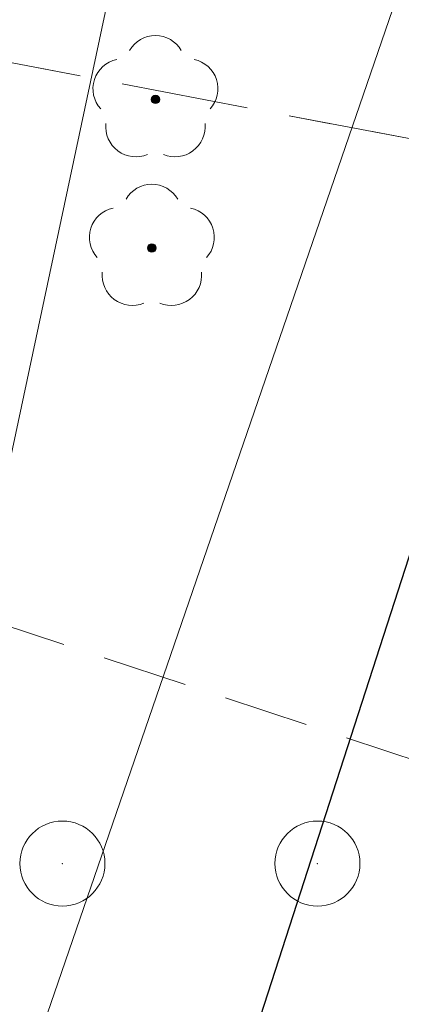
# Model space of a CAD drawing. Header units: metres. Extents: x 6599594 to 6600699, y 5687867 to 5691114.
# Tile 207 of 256: x 6599974.75 to 6599979.23, y 5688897.95 to 5688909.53. Entities that reach past the tile are written whole.
import ezdxf

# ---------------------------------------------------------------- set-up
doc = ezdxf.new("R2010")
doc.units = ezdxf.units.M
doc.header["$MEASUREMENT"] = 0
for name, pattern in [('1', [0]), ('GUK', [2, 1.5, -0.5]), ('GUZ', [1, 0.5, -0.5]), ('L_0_04', [1.5, 1, -0.5]), ('UPT', [0]), ('UPW', [0])]:
    doc.linetypes.add(name, pattern=pattern)
doc.layers.get('0').update_dxf_attribs({"color": 253, "linetype": 'CONTINUOUS', "lineweight": 13})
for name, color, linetype, lineweight in [('_kolor chodnik', 50, '1', 5), ('_kolor jezdnia', 4, '1', 0), ('_kolor pobocze', 211, '1', 5), ('_kolor zjazdy kostka', 7, '1', 5), ('_kolor ścieżka @ 1', 10, '1', 0), ('Dzialki', 130, '1', 30), ('Kontury', 252, 'GUK', 9), ('OT_ZagospodarowanieTerenu', 7, 'CONTINUOUS', 0), ('OT_ZagospodarowanieTerenu_P', 7, 'CONTINUOUS', 0), ('UTTPOM_L_0', 30, 'UPT', 9), ('UWWPM_L_0', 5, 'UPW', 9), ('Uzytki', 252, 'GUZ', 9)]:
    doc.layers.add(name, color=color, linetype=linetype, lineweight=lineweight)
pattern_1 = [(45, (0, 0), (-0.1414213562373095, 0.1414213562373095), []), (135, (0, 0), (-0.1414213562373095, -0.1414213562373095), [])]

# ---------------------------------------------------------------- blocks, each defined once
blk = doc.blocks.new('230')
at = {"color": 0, "linetype": 'Continuous', "lineweight": 18}
blk.add_circle((0, 0), 1, dxfattribs=at)
blk = doc.blocks.new('147')
at = {"linetype": 'Continuous', "lineweight": 18}
blk.add_hatch(color=0, dxfattribs=at).paths.add_polyline_path([(0, -0.1, 1), (0, 0.1, 1)])
at = {"color": 0, "linetype": 'Continuous', "lineweight": 18}
blk.add_circle((0, 0), 0.1, dxfattribs=at)
for centre, radius, start, end in [((0, 0.8), 0.7, 29.8459319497, 150.1540680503), ((-0.7700000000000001, 0.25), 0.7, 101.6336339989, 222.6626941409), ((0.7700000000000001, 0.25), 0.7, 317.3373058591, 78.3663660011), ((-0.4600000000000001, -0.6400000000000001), 0.71, 174.3693172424, 292.5572466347), ((0.4600000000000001, -0.6400000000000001), 0.71, 247.4427533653, 5.630682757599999)]:
    blk.add_arc(centre, radius, start, end, dxfattribs=at)

msp = doc.modelspace()

# ---------------------------------------------------------------- hatches: boundary and pattern name
at = {"layer": '_kolor chodnik'}
h = msp.add_hatch(dxfattribs=at)
h.set_pattern_fill('ANSI37', color=256, scale=1.6)
h.set_pattern_definition(pattern_1)
h.paths.add_polyline_path([(6599849.938171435, 5688542.085872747), (6599852.232147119, 5688548.938742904), (6599853.573135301, 5688548.489851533), (6599853.827082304, 5688549.248475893), (6599851.793849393, 5688549.929093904), (6599849.895278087, 5688548.982823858), (6599847.823506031, 5688542.793750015)])
edge = h.paths.add_edge_path()
edge.add_line((6600018.106075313, 5689087.454911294), (6600022.42781917, 5689091.229234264))
edge.add_line((6600022.42781917, 5689091.229234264), (6600020.233254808, 5689093.742094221))
edge.add_line((6600020.233254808, 5689093.742094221), (6600017.159471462, 5689091.057656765))
edge.add_arc((6600023.275194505, 5689085.385140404), 8.34143334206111, 137.1531558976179, 148.8016577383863)
edge.add_line((6600016.140105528, 5689089.706021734), (6600018.106075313, 5689087.454911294))
h.paths.add_polyline_path([(6600038.501784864, 5689187.59229436), (6600037.906968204, 5689187.700586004), (6600037.638296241, 5689186.224843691), (6600038.240083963, 5689186.115282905)])
h.paths.add_polyline_path([(6600069.098302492, 5689360.276020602), (6600068.321239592, 5689360.413462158), (6600068.064048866, 5689358.936495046), (6600068.836639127, 5689358.799546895)])
h.paths.add_polyline_path([(6600082.393785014, 5689362.950258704), (6600082.941124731, 5689366.103121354), (6600081.481377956, 5689366.361351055), (6600080.923159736, 5689363.210828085)])
h.paths.add_polyline_path([(6600074.022236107, 5689388.065861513), (6600072.983907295, 5689388.249860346), (6600072.723374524, 5689386.772538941), (6600073.760538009, 5689386.588865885)])
h.paths.add_polyline_path([(6600105.602402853, 5689486.45426531), (6600106.738797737, 5689489.760539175), (6600105.28818975, 5689490.281952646), (6600104.132785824, 5689486.965912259)])
h.paths.add_polyline_path([(6600132.519778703, 5689678.737346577), (6600131.636986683, 5689678.922259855), (6600131.330470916, 5689677.453953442), (6600132.212256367, 5689677.269208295)])
h.paths.add_polyline_path([(6600156.649397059, 5689798.7449027), (6600156.48800471, 5689797.95886096), (6600157.450195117, 5689797.757316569), (6600157.615023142, 5689798.542205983)])
h.paths.add_polyline_path([(6600189.055358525, 5689948.643107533), (6600187.902868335, 5689948.884512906), (6600187.600024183, 5689947.417400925), (6600188.748131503, 5689947.176379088)])
edge = h.paths.add_edge_path()
edge.add_line((6600204.459383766, 5690032.969035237), (6600204.153258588, 5690031.227801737))
edge.add_arc((6600202.328347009, 5690027.299936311), 4.331100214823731, 41.853001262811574, 65.08011546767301, ccw=False)
edge.add_arc((6600032.903931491, 5690051.979071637), 174.020003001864, 352.8070218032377, 353.495463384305)
edge.add_arc((6600202.372679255, 5690027.343587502), 5.999999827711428, 55.12102442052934, 69.64815978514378)
edge = h.paths.add_edge_path()
edge.add_line((6600205.046027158, 5690040.265402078), (6600204.972740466, 5690038.483452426))
edge.add_arc((6600203.986269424, 5690044.401803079), 5.999999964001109, 279.4630688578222, 294.9140560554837)
edge.add_line((6600206.513819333, 5690038.960158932), (6600206.607027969, 5690041.030672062))
edge.add_arc((6600203.986269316, 5690044.401803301), 4.270000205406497, 284.3702444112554, 307.86193139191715, ccw=False)
edge = h.paths.add_edge_path()
edge.add_arc((6600203.547470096, 5690044.558759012), 6.446878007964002, 324.43500910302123, 356.20133685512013, ccw=False)
edge.add_arc((6600203.986269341, 5690044.401803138), 6.000000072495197, 323.2169970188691, 357.4193489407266)
h.paths.add_polyline_path([(6600208.910055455, 5690121.713696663), (6600208.146285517, 5690121.748120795), (6600207.125602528, 5690121.794124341), (6600209.971605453, 5690121.665851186)])
edge = h.paths.add_edge_path()
edge.add_line((6600238.769818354, 5690481.648294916), (6600240.338176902, 5690490.87374652))
edge.add_line((6600240.338176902, 5690490.87374652), (6600241.251295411, 5690510.829461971))
edge.add_line((6600241.251295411, 5690510.829461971), (6600239.524022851, 5690510.928942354))
edge.add_line((6600239.524022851, 5690510.928942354), (6600238.633343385, 5690491.167757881))
edge.add_line((6600238.633343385, 5690491.167757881), (6600234.579716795, 5690467.661262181))
edge.add_line((6600234.579716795, 5690467.661262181), (6600234.449796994, 5690464.966873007))
edge.add_arc((6600242.443669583, 5690464.607462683), 8.001948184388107, 177.4256737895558, 268.2543056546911)
edge.add_line((6600242.199903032, 5690456.609228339), (6600242.216657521, 5690457.359274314))
edge.add_line((6600242.216657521, 5690457.359274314), (6600242.305257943, 5690458.836738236))
edge.add_arc((6600242.444504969, 5690464.607952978), 5.772894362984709, 177.0298084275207, 268.6178439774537, ccw=False)
edge.add_line((6600236.679365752, 5690464.907083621), (6600236.951876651, 5690470.95443634))
edge.add_line((6600236.951876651, 5690470.95443634), (6600238.15078669, 5690478.210832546))
edge.add_line((6600238.15078669, 5690478.210832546), (6600238.769818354, 5690481.648294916))
h.paths.add_polyline_path([(6600238.769818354, 5690481.648294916), (6600238.15078669, 5690478.210832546), (6600239.670056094, 5690477.930590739), (6600240.266710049, 5690481.376366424)])
edge = h.paths.add_edge_path()
edge.add_line((6600223.366500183, 5690460.339976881), (6600223.278629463, 5690457.997544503))
edge.add_arc((6600220.967166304, 5690465.656339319), 7.999999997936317, 286.7940807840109, 300.2738222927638)
edge.add_line((6600225.000231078, 5690458.747331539), (6600225.240084, 5690461.623695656))
edge.add_arc((6600221.105749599, 5690465.648640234), 5.76999998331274, 293.06724424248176, 315.7681070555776, ccw=False)
edge = h.paths.add_edge_path()
edge.add_arc((6600220.025145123, 5690444.676291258), 5.770000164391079, 37.996647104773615, 59.94382588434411, ccw=False)
edge.add_line((6600224.572175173, 5690448.22839199), (6600224.817793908, 5690451.081798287))
edge.add_arc((6600220.025145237, 5690444.676291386), 7.999999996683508, 53.19588653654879, 68.15166733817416)
edge.add_line((6600223.00235276, 5690452.101669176), (6600222.91504296, 5690449.670427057))
edge = h.paths.add_edge_path()
edge.add_arc((6600221.105749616, 5690465.648640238), 7.999999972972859, 328.0222308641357, 357.0132597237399)
edge.add_line((6600229.094882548, 5690465.23180147), (6600229.218816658, 5690467.593604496))
edge.add_line((6600229.218816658, 5690467.593604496), (6600228.218919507, 5690467.645774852))
edge.add_line((6600228.218919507, 5690467.645774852), (6600227.891778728, 5690461.411918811))
h.paths.add_polyline_path([(6600200.980142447, 5690012.236744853), (6600202.317278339, 5690011.956662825), (6600202.522293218, 5690012.935421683), (6600201.182321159, 5690013.216097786)])
h.paths.add_polyline_path([(6600196.457878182, 5689983.98337835), (6600195.202332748, 5689984.246370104), (6600194.899091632, 5689982.777335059), (6600196.150355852, 5689982.515240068)])
edge = h.paths.add_edge_path()
edge.add_line((6600112.305909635, 5689517.991018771), (6600112.691041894, 5689519.807934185))
edge.add_line((6600112.691041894, 5689519.807934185), (6600113.245521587, 5689522.423769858))
edge.add_line((6600113.245521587, 5689522.423769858), (6600111.553124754, 5689522.782507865))
edge.add_line((6600111.553124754, 5689522.782507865), (6600107.405864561, 5689503.21722655))
edge.add_line((6600107.405864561, 5689503.21722655), (6600099.494506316, 5689480.361667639))
edge.add_line((6600099.494506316, 5689480.361667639), (6600099.182814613, 5689478.891218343))
edge.add_arc((6600107.008997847, 5689477.232359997), 8.000059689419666, 168.0325629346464, 257.7529108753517)
edge.add_line((6600105.311960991, 5689469.414366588), (6600105.784990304, 5689471.593619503))
edge.add_arc((6600107.008927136, 5689477.232314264), 5.769999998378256, 168.0321375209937, 257.7533362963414, ccw=False)
edge.add_line((6600101.364343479, 5689478.42879883), (6600101.647245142, 5689479.76342708))
edge.add_line((6600101.647245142, 5689479.76342708), (6600104.132785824, 5689486.965912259))
edge.add_line((6600104.132785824, 5689486.965912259), (6600105.28818975, 5689490.281952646))
edge.add_line((6600105.28818975, 5689490.281952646), (6600108.240043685, 5689498.809726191))
edge.add_line((6600108.240043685, 5689498.809726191), (6600112.305909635, 5689517.991018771))
h.paths.add_polyline_path([(6600136.009573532, 5689645.499114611), (6600138.333647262, 5689645.012304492), (6600138.661671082, 5689646.578318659), (6600134.869459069, 5689647.372651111)])
at = {"layer": '_kolor jezdnia'}
h = msp.add_hatch(dxfattribs=at)
h.set_pattern_fill('ANSI37', color=4, scale=3.5)
h.set_pattern_definition([(45, (0, 0), (-0.3093592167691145, 0.3093592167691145), []), (135, (0, 0), (-0.3093592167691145, -0.3093592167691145), [])])
edge = h.paths.add_edge_path()
edge.add_line((6599833.066047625, 5688539.933393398), (6599850.649511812, 5688527.983462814))
edge.add_arc((6599857.337592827, 5688536.653968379), 10.95025544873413, 169.5012687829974, 232.3548431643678, ccw=False)
edge.add_arc((6599858.085851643, 5688536.618142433), 11.69295282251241, 162.2507788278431, 169.9967502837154, ccw=False)
edge.add_line((6599846.949484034, 5688540.182754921), (6599847.823506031, 5688542.793750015))
edge.add_line((6599847.823506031, 5688542.793750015), (6599849.895278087, 5688548.982823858))
edge.add_line((6599849.895278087, 5688548.982823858), (6599852.434748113, 5688556.56906746))
edge.add_line((6599852.434748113, 5688556.56906746), (6599928.48625871, 5688783.760284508))
edge.add_line((6599928.48625871, 5688783.760284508), (6599931.025728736, 5688791.34652811))
edge.add_line((6599931.025728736, 5688791.34652811), (6599996.657773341, 5688987.411326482))
edge.add_line((6599996.657773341, 5688987.411326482), (6599999.197243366, 5688994.997570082))
edge.add_line((6599999.197243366, 5688994.997570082), (6600021.930100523, 5689062.908193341))
edge.add_line((6600021.930100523, 5689062.908193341), (6600017.620224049, 5689067.371531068))
edge.add_line((6600017.620224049, 5689067.371531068), (6600016.714558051, 5689064.654078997))
edge.add_line((6600016.714558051, 5689064.654078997), (6600012.423620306, 5689051.835617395))
edge.add_line((6600012.423620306, 5689051.835617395), (6600009.884150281, 5689044.249373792))
edge.add_line((6600009.884150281, 5689044.249373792), (6599977.53516164, 5688947.612159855))
edge.add_line((6599977.53516164, 5688947.612159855), (6599974.995691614, 5688940.025916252))
edge.add_line((6599974.995691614, 5688940.025916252), (6599942.096912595, 5688841.746295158))
edge.add_line((6599942.096912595, 5688841.746295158), (6599939.557442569, 5688834.160051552))
edge.add_line((6599939.557442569, 5688834.160051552), (6599882.679288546, 5688664.246042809))
edge.add_line((6599882.679288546, 5688664.246042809), (6599880.139818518, 5688656.659799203))
edge.add_line((6599880.139818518, 5688656.659799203), (6599852.46454386, 5688573.984527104))
edge.add_line((6599852.46454386, 5688573.984527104), (6599842.470137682, 5688544.127903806))
edge.add_arc((6599835.706422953, 5688546.652910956), 7.219660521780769, 248.5480913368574, 339.52856074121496, ccw=False)
h.paths.add_polyline_path([(6600044.653202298, 5689172.271628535), (6600046.276244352, 5689181.431901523), (6600047.759199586, 5689189.801539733), (6600051.0603021, 5689208.432603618), (6600052.368792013, 5689215.817578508), (6600054.808584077, 5689229.587499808), (6600056.11707399, 5689236.972474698), (6600057.346666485, 5689243.912161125), (6600058.655146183, 5689251.297078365), (6600058.831439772, 5689252.292060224), (6600060.098987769, 5689259.445963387), (6600060.139929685, 5689259.677035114), (6600061.407468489, 5689266.830886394), (6600072.329030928, 5689328.470998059), (6600073.637511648, 5689335.855921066), (6600077.337304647, 5689356.73715072), (6600078.820259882, 5689365.106788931), (6600081.142794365, 5689378.214921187), (6600082.538516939, 5689386.092227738), (6600095.187867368, 5689457.483787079), (6600091.082877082, 5689465.8405575), (6600089.043088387, 5689454.328211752), (6600087.870641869, 5689447.711051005), (6600087.560133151, 5689445.958573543), (6600086.562151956, 5689440.326076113), (6600082.433200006, 5689417.022719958), (6600080.95024477, 5689408.65308175), (6600077.202698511, 5689387.502337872), (6600075.719743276, 5689379.132699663), (6600073.469199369, 5689366.430874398), (6600071.986244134, 5689358.061236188), (6600069.98686466, 5689346.776955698), (6600068.591142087, 5689338.899649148), (6600065.559290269, 5689321.78820693), (6600064.163567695, 5689313.910900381), (6600059.719426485, 5689288.828650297), (6600058.323703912, 5689280.951343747), (6600057.563846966, 5689276.662793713), (6600056.168124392, 5689268.785487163), (6600054.804920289, 5689261.091711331), (6600053.409197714, 5689253.21440478), (6600053.264817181, 5689252.399536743), (6600051.869094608, 5689244.522230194), (6600051.183555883, 5689240.653124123), (6600049.787833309, 5689232.775817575), (6600046.593849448, 5689214.749319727), (6600045.198126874, 5689206.872013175), (6600044.41754409, 5689202.466488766), (6600042.934588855, 5689194.096850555), (6600036.429952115, 5689157.38538759), (6600034.946996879, 5689149.01574938), (6600030.579776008, 5689124.367629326), (6600027.529365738, 5689107.151445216), (6600024.895072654, 5689094.014582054), (6600030.583685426, 5689094.264316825), (6600032.945013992, 5689106.191885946), (6600043.170247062, 5689163.901990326)])
edge = h.paths.add_edge_path()
edge.add_line((6600111.106812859, 5689535.144351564), (6600111.256844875, 5689535.85214863))
edge.add_line((6600111.256844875, 5689535.85214863), (6600112.915748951, 5689543.678261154))
edge.add_line((6600112.915748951, 5689543.678261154), (6600117.304772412, 5689564.384094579))
edge.add_line((6600117.304772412, 5689564.384094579), (6600119.067357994, 5689572.699339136))
edge.add_line((6600119.067357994, 5689572.699339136), (6600120.087667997, 5689577.512794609))
edge.add_line((6600120.087667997, 5689577.512794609), (6600121.642890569, 5689584.849775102))
edge.add_line((6600121.642890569, 5689584.849775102), (6600128.436769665, 5689616.900852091))
edge.add_line((6600128.436769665, 5689616.900852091), (6600129.991992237, 5689624.237832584))
edge.add_line((6600129.991992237, 5689624.237832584), (6600132.660554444, 5689636.827148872))
edge.add_line((6600132.660554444, 5689636.827148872), (6600133.208838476, 5689639.444704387))
edge.add_line((6600133.208838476, 5689639.444704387), (6600134.848957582, 5689647.274775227))
edge.add_line((6600134.848957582, 5689647.274775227), (6600138.97649476, 5689666.979995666))
edge.add_line((6600138.97649476, 5689666.979995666), (6600140.51410642, 5689674.320687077))
edge.add_line((6600140.51410642, 5689674.320687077), (6600145.209128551, 5689696.735129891))
edge.add_line((6600145.209128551, 5689696.735129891), (6600146.746740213, 5689704.075821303))
edge.add_line((6600146.746740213, 5689704.075821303), (6600151.462308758, 5689726.588354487))
edge.add_line((6600151.462308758, 5689726.588354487), (6600152.999920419, 5689733.929045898))
edge.add_line((6600152.999920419, 5689733.929045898), (6600155.244070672, 5689744.642813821))
edge.add_line((6600155.244070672, 5689744.642813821), (6600156.781682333, 5689751.983505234))
edge.add_line((6600156.781682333, 5689751.983505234), (6600161.635515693, 5689775.156126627))
edge.add_line((6600161.635515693, 5689775.156126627), (6600163.378142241, 5689783.475576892))
edge.add_line((6600163.378142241, 5689783.475576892), (6600163.850769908, 5689785.731942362))
edge.add_line((6600163.850769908, 5689785.731942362), (6600167.028500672, 5689800.902704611))
edge.add_line((6600167.028500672, 5689800.902704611), (6600179.49088801, 5689860.399222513))
edge.add_line((6600179.49088801, 5689860.399222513), (6600181.233514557, 5689868.718672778))
edge.add_line((6600181.233514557, 5689868.718672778), (6600181.84713393, 5689871.648144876))
edge.add_line((6600181.84713393, 5689871.648144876), (6600183.384745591, 5689878.988836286))
edge.add_line((6600183.384745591, 5689878.988836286), (6600184.935818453, 5689886.393792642))
edge.add_line((6600184.935818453, 5689886.393792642), (6600186.575937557, 5689894.223863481))
edge.add_line((6600186.575937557, 5689894.223863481), (6600194.05133812, 5689929.912074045))
edge.add_line((6600194.05133812, 5689929.912074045), (6600195.691457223, 5689937.742144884))
edge.add_line((6600195.691457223, 5689937.742144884), (6600202.915799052, 5689972.231779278))
edge.add_line((6600202.915799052, 5689972.231779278), (6600204.555918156, 5689980.061850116))
edge.add_line((6600204.555918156, 5689980.061850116), (6600206.062781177, 5689987.255744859))
edge.add_line((6600206.062781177, 5689987.255744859), (6600207.702900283, 5689995.085815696))
edge.add_line((6600207.702900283, 5689995.085815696), (6600210.232559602, 5690007.162628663))
edge.add_line((6600210.232559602, 5690007.162628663), (6600211.694938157, 5690014.144150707))
edge.add_arc((6600028.177652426, 5690052.584442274), 187.5000004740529, 348.1696294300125, 357.4195276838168)
edge.add_line((6600215.487522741, 5690044.142720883), (6600208.310270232, 5690026.480446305))
edge.add_arc((6600032.903933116, 5690051.97907145), 177.2500013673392, 348.1696294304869, 351.7289130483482, ccw=False)
edge.add_line((6600206.38894146, 5690015.640182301), (6600205.966941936, 5690013.625519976))
edge.add_line((6600205.966941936, 5690013.625519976), (6600204.326822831, 5690005.795449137))
edge.add_line((6600204.326822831, 5690005.795449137), (6600197.076961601, 5689971.183982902))
edge.add_line((6600197.076961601, 5689971.183982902), (6600195.334335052, 5689962.864532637))
edge.add_line((6600195.334335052, 5689962.864532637), (6600193.44722506, 5689953.855305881))
edge.add_line((6600193.44722506, 5689953.855305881), (6600191.909227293, 5689946.512771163))
edge.add_line((6600191.909227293, 5689946.512771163), (6600185.496844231, 5689915.899498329))
edge.add_line((6600185.496844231, 5689915.899498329), (6600183.856521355, 5689908.068454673))
edge.add_line((6600183.856521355, 5689908.068454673), (6600182.066605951, 5689899.523243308))
edge.add_line((6600182.066605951, 5689899.523243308), (6600180.32407057, 5689891.204228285))
edge.add_line((6600180.32407057, 5689891.204228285), (6600174.320344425, 5689862.541919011))
edge.add_line((6600174.320344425, 5689862.541919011), (6600172.577809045, 5689854.222903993))
edge.add_line((6600172.577809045, 5689854.222903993), (6600163.663810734, 5689811.666703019))
edge.add_line((6600163.663810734, 5689811.666703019), (6600162.023782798, 5689803.837067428))
edge.add_line((6600162.023782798, 5689803.837067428), (6600160.924220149, 5689798.587659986))
edge.add_line((6600160.924220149, 5689798.587659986), (6600159.279208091, 5689790.734229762))
edge.add_line((6600159.279208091, 5689790.734229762), (6600157.107250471, 5689780.365115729))
edge.add_line((6600157.107250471, 5689780.365115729), (6600155.462238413, 5689772.511685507))
edge.add_line((6600155.462238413, 5689772.511685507), (6600153.380318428, 5689762.572418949))
edge.add_line((6600153.380318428, 5689762.572418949), (6600151.735124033, 5689754.718118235))
edge.add_line((6600151.735124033, 5689754.718118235), (6600148.586504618, 5689739.686336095))
edge.add_line((6600148.586504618, 5689739.686336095), (6600146.885007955, 5689731.563243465))
edge.add_line((6600146.885007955, 5689731.563243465), (6600141.75088822, 5689707.052510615))
edge.add_line((6600141.75088822, 5689707.052510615), (6600140.110896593, 5689699.223048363))
edge.add_line((6600140.110896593, 5689699.223048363), (6600133.483561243, 5689667.583574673))
edge.add_line((6600133.483561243, 5689667.583574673), (6600131.860394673, 5689659.834436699))
edge.add_line((6600131.860394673, 5689659.834436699), (6600131.740984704, 5689659.26436315))
edge.add_line((6600131.740984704, 5689659.26436315), (6600130.117814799, 5689651.515209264))
edge.add_line((6600130.117814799, 5689651.515209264), (6600127.27873359, 5689637.961189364))
edge.add_line((6600127.27873359, 5689637.961189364), (6600126.924568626, 5689636.290366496))
edge.add_line((6600126.924568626, 5689636.290366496), (6600125.166244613, 5689627.995226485))
edge.add_line((6600125.166244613, 5689627.995226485), (6600118.009503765, 5689594.232298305))
edge.add_line((6600118.009503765, 5689594.232298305), (6600116.25117975, 5689585.937158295))
edge.add_line((6600116.25117975, 5689585.937158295), (6600113.665314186, 5689573.737975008))
edge.add_line((6600113.665314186, 5689573.737975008), (6600111.898534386, 5689565.402943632))
edge.add_line((6600111.898534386, 5689565.402943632), (6600104.889982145, 5689532.339115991))
edge.add_line((6600104.889982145, 5689532.339115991), (6600103.22663594, 5689524.492047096))
edge.add_line((6600103.22663594, 5689524.492047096), (6600096.623876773, 5689493.342605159))
edge.add_line((6600096.623876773, 5689493.342605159), (6600094.968986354, 5689485.535427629))
edge.add_line((6600094.968986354, 5689485.535427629), (6600094.300101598, 5689482.379870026))
edge.add_line((6600094.300101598, 5689482.379870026), (6600099.182814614, 5689478.891218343))
edge.add_line((6600099.182814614, 5689478.891218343), (6600099.494506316, 5689480.361667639))
edge.add_line((6600099.494506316, 5689480.361667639), (6600111.106812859, 5689535.144351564))
edge = h.paths.add_edge_path()
edge.add_arc((6600239.213891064, 5690851.400367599), 10.00000000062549, -2.8342403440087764, 76.13703556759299, ccw=False)
edge.add_line((6600249.201658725, 5690850.905901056), (6600249.082723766, 5690848.503524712))
edge.add_line((6600249.082723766, 5690848.503524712), (6600247.016487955, 5690806.767468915))
edge.add_line((6600247.016487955, 5690806.767468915), (6600246.092398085, 5690789.152178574))
edge.add_line((6600246.092398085, 5690789.152178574), (6600233.768116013, 5690572.015170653))
edge.add_line((6600233.768116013, 5690572.015170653), (6600228.959056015, 5690465.296202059))
edge.add_line((6600228.959056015, 5690465.296202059), (6600234.588724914, 5690465.017134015))
edge.add_line((6600234.588724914, 5690465.017134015), (6600239.262540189, 5690571.767576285))
edge.add_line((6600239.262540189, 5690571.767576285), (6600252.50503885, 5690806.400146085))
edge.add_line((6600252.50503885, 5690806.400146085), (6600254.569211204, 5690848.094521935))
edge.add_arc((6600262.559425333, 5690847.6989487), 7.999999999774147, 76.13703557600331, 177.1657596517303, ccw=False)
edge.add_line((6600264.476229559, 5690855.465921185), (6600241.609896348, 5690861.109083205))
edge = h.paths.add_edge_path()
edge.add_line((6600250.031475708, 5690451.625307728), (6600250.231741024, 5690455.772579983))
edge.add_line((6600250.231741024, 5690455.772579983), (6600246.257763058, 5690456.417303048))
edge.add_line((6600246.257763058, 5690456.417303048), (6600242.171761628, 5690456.61060902))
edge.add_arc((6600242.563100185, 5690464.586983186), 7.985968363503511, 176.9123644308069, 267.1911945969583, ccw=False)
edge.add_line((6600234.588724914, 5690465.017134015), (6600228.959056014, 5690465.296202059))
edge.add_arc((6600220.965133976, 5690465.657286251), 8.002072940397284, 267.8289300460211, 357.413716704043, ccw=False)
edge.add_line((6600220.661989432, 5690457.660957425), (6600212.406915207, 5690458.119572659))
edge.add_line((6600212.406915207, 5690458.119572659), (6600208.431872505, 5690457.817501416))
edge.add_line((6600208.431872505, 5690457.817501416), (6600208.233912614, 5690454.548331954))
edge.add_line((6600208.233912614, 5690454.548331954), (6600212.129565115, 5690453.127270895))
edge.add_line((6600212.129565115, 5690453.127270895), (6600218.640548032, 5690452.76554962))
edge.add_line((6600218.640548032, 5690452.76554962), (6600216.486747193, 5690452.885205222))
edge.add_line((6600216.486747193, 5690452.885205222), (6600220.468905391, 5690452.663974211))
edge.add_arc((6600220.025145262, 5690444.676291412), 7.99999997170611, -0.3386579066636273, 86.8201700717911, ccw=False)
edge.add_line((6600228.025005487, 5690444.629006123), (6600227.803602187, 5690439.649256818))
edge.add_line((6600227.803602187, 5690439.649256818), (6600226.885525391, 5690435.936828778))
edge.add_line((6600226.885525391, 5690435.936828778), (6600225.534849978, 5690405.967249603))
edge.add_line((6600225.534849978, 5690405.967249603), (6600226.115199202, 5690402.187514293))
edge.add_line((6600226.115199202, 5690402.187514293), (6600213.445139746, 5690121.008786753))
edge.add_line((6600213.445139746, 5690121.008786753), (6600213.352800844, 5690118.960058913))
edge.add_line((6600213.352800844, 5690118.960058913), (6600209.980184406, 5690044.131649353))
edge.add_arc((6600203.98626942, 5690044.401803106), 5.999999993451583, 257.4162346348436, 357.41934921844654, ccw=False)
edge.add_line((6600202.679069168, 5690038.545931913), (6600201.589735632, 5690033.666039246))
edge.add_line((6600201.589735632, 5690033.666039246), (6600203.67987942, 5690033.199458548))
edge.add_arc((6600202.372679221, 5690027.343587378), 5.999999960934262, -8.27108729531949, 77.41623506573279, ccw=False)
edge.add_line((6600208.310270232, 5690026.480446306), (6600215.487522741, 5690044.142720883))
edge.add_line((6600215.487522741, 5690044.142720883), (6600216.199687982, 5690059.9446614))
edge.add_line((6600216.199687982, 5690059.9446614), (6600216.537356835, 5690067.437056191))
edge.add_line((6600216.537356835, 5690067.437056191), (6600223.893528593, 5690230.66011469))
edge.add_line((6600223.893528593, 5690230.66011469), (6600224.231197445, 5690238.152509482))
edge.add_line((6600224.231197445, 5690238.152509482), (6600233.507835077, 5690443.987992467))
edge.add_arc((6600241.499722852, 5690443.627812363), 7.999999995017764, 87.29208981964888, 177.4195277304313, ccw=False)
edge.add_line((6600241.877677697, 5690451.618879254), (6600246.021541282, 5690451.422886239))
edge.add_line((6600246.021541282, 5690451.422886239), (6600246.427694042, 5690451.44338883))
edge.add_line((6600246.427694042, 5690451.44338883), (6600246.79397003, 5690451.461878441))
edge.add_line((6600246.79397003, 5690451.461878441), (6600250.031475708, 5690451.625307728))
edge = h.paths.add_edge_path()
edge.add_line((6600007.33756506, 5689086.20374581), (6600006.980466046, 5689080.740822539))
edge.add_line((6600006.980466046, 5689080.740822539), (6600007.229745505, 5689080.720859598))
edge.add_line((6600007.229745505, 5689080.720859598), (6600008.093335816, 5689080.601653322))
edge.add_line((6600008.093335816, 5689080.601653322), (6600008.702681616, 5689080.53831051))
edge.add_arc((6600008.140193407, 5689070.554142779), 9.999999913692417, -18.557800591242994, 86.77547804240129, ccw=False)
edge.add_line((6600017.620224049, 5689067.371531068), (6600021.930100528, 5689062.908193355))
edge.add_arc((6599734.83819726, 5689159.011261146), 302.7499967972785, 341.4922000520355, 343.8640860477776)
edge.add_arc((6600034.895369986, 5689072.315877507), 9.581213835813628, 98.63328270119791, 164.5273290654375, ccw=False)
edge.add_line((6600033.457137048, 5689081.788529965), (6600033.832640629, 5689081.798737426))
edge.add_line((6600033.832640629, 5689081.798737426), (6600034.422462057, 5689082.05700874))
edge.add_line((6600034.422462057, 5689082.05700874), (6600036.833623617, 5689082.139040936))
edge.add_line((6600036.833623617, 5689082.139040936), (6600036.730225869, 5689087.148851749))
edge.add_line((6600036.730225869, 5689087.148851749), (6600036.579860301, 5689087.134303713))
edge.add_arc((6600036.479565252, 5689093.136286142), 6.002820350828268, 169.1687651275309, 270.9573417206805, ccw=False)
edge.add_line((6600030.583685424, 5689094.264316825), (6600024.895072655, 5689094.014582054))
edge.add_arc((6600015.200558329, 5689096.162123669), 9.929528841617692, 271.0943432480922, 347.5094668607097, ccw=False)
edge.add_arc((6600014.909438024, 5689089.646776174), 3.446070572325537, 264.4236009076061, 278.0194998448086, ccw=False)
edge.add_line((6600014.574573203, 5689086.217014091), (6600014.299554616, 5689086.232508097))
edge.add_line((6600014.299554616, 5689086.232508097), (6600010.474232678, 5689086.448019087))
edge.add_line((6600010.474232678, 5689086.448019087), (6600007.33756506, 5689086.20374581))
edge = h.paths.add_edge_path()
edge.add_line((6600105.490725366, 5689463.953528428), (6600106.927559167, 5689464.047234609))
edge.add_line((6600106.927559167, 5689464.047234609), (6600107.835, 5689468.66))
edge.add_line((6600107.835, 5689468.66), (6600105.311960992, 5689469.414366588))
edge.add_arc((6600107.008997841, 5689477.232359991), 8.000059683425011, 168.0325628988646, 257.75291091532, ccw=False)
edge.add_line((6600099.182814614, 5689478.891218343), (6600094.300101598, 5689482.379870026))
edge.add_arc((6600586.245114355, 5689378.104238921), 502.8750369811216, 168.032376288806, 169.9522165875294)
edge.add_line((6600091.082877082, 5689465.8405575), (6600095.187867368, 5689457.483787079))
edge.add_arc((6600103.065173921, 5689456.088064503), 8.000000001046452, 77.7533362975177, 169.9524553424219, ccw=False)
edge.add_line((6600104.762140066, 5689463.906012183), (6600105.490725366, 5689463.953528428))
at = {"layer": '_kolor pobocze'}
h = msp.add_hatch(dxfattribs=at)
h.set_pattern_fill('ANSI37', color=256, scale=1.6)
h.set_pattern_definition(pattern_1)
edge = h.paths.add_edge_path()
edge.add_line((6600035.926965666, 5689101.569442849), (6600036.046865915, 5689102.311543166))
edge.add_arc((6600058.171848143, 5689233.778275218), 133.3154772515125, 259.4578941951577, 260.4470163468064, ccw=False)
edge.add_line((6600033.780707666, 5689102.713067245), (6600032.142559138, 5689101.847662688))
edge.add_arc((6599734.838175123, 5689159.011266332), 302.7500195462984, 347.6801154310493, 349.11639019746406, ccw=False)
edge.add_arc((6600036.478170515, 5689093.133441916), 6.000000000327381, 167.68011541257, 271.5571101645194)
edge.add_line((6600036.64121064, 5689087.1356575), (6600036.730491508, 5689087.137804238))
edge.add_line((6600036.730491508, 5689087.137804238), (6600036.712463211, 5689087.887583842))
edge.add_line((6600036.712463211, 5689087.887583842), (6600036.559840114, 5689087.884077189))
edge.add_arc((6600036.482532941, 5689093.14290691), 5.259397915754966, 170.6455005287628, 270.8422131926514, ccw=False)
edge.add_arc((6600545.796425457, 5688991.216220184), 524.6691769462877, 167.9170060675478, 168.7028219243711, ccw=False)
edge.add_line((6600032.751078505, 5689101.044345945), (6600034.011432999, 5689101.917298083))
edge.add_line((6600034.011432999, 5689101.917298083), (6600035.926965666, 5689101.569442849))
edge = h.paths.add_edge_path()
edge.add_line((6600002.828843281, 5688994.032881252), (6600003.066918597, 5688994.74409159))
edge.add_line((6600003.066918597, 5688994.74409159), (6600001.227880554, 5688995.359703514))
edge.add_line((6600001.227880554, 5688995.359703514), (6600000.55876659, 5688996.702196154))
edge.add_line((6600000.55876659, 5688996.702196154), (6600022.641310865, 5689062.67011804))
edge.add_arc((6599734.838193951, 5689159.011262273), 303.5000002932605, 341.4922000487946, 343.8640860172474)
edge.add_arc((6600035.267451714, 5689072.092773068), 9.250000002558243, 91.55711016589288, 163.8640860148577, ccw=False)
edge.add_line((6600035.016098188, 5689081.339357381), (6600036.868703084, 5689081.389717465))
edge.add_line((6600036.868703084, 5689081.389717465), (6600036.850674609, 5689082.139504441))
edge.add_line((6600036.850674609, 5689082.139504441), (6600034.99571817, 5689082.089080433))
edge.add_arc((6600035.267451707, 5689072.092773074), 9.999999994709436, 91.55711014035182, 163.8640860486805)
edge.add_arc((6599734.838192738, 5689159.011262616), 302.7500015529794, 341.4922000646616, 343.8640860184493, ccw=False)
edge.add_line((6600021.930100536, 5689062.908193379), (6599999.748942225, 5688996.645678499))
edge.add_line((6599999.748942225, 5688996.645678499), (6600000.695212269, 5688994.747107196))
edge.add_line((6600000.695212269, 5688994.747107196), (6600002.828843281, 5688994.032881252))
h.paths.add_polyline_path([(6599971.7492186, 5688907.297112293), (6599971.084233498, 5688908.631320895), (6599997.822068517, 5688988.526766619), (6599999.164561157, 5688989.195880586), (6600001.003599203, 5688988.580268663), (6600001.241674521, 5688989.291479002), (6599999.108043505, 5688990.005704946), (6599997.209472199, 5688989.059434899), (6599970.270280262, 5688908.583087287), (6599971.216550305, 5688906.684515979), (6599973.350181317, 5688905.970290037), (6599973.588256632, 5688906.681500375)])
h.paths.add_polyline_path([(6599932.504667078, 5688790.060553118), (6599931.835553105, 5688791.403045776), (6599968.343406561, 5688900.4641754), (6599969.685899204, 5688901.133289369), (6599971.524937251, 5688900.517677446), (6599971.763012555, 5688901.228887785), (6599969.629381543, 5688901.94311373), (6599967.730810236, 5688900.996843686), (6599931.025728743, 5688791.34652811), (6599931.971998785, 5688789.447956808), (6599934.105629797, 5688788.73373086), (6599934.343705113, 5688789.4449412)])
at = {"layer": '_kolor zjazdy kostka'}
h = msp.add_hatch(dxfattribs=at)
h.set_pattern_fill('ANSI37', color=256, scale=1.6)
h.set_pattern_definition(pattern_1)
h.paths.add_polyline_path([(6600244.137440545, 5690813.934732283), (6600242.369522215, 5690814.022127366), (6600242.097568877, 5690808.528921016), (6600243.865482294, 5690808.441426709)])
h.paths.add_polyline_path([(6600247.012128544, 5690806.679412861), (6600247.442736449, 5690815.377295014), (6600247.393289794, 5690814.378518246), (6600247.113277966, 5690808.722537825)])
h.paths.add_polyline_path([(6600242.297085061, 5690788.088808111), (6600240.958726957, 5690788.155683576), (6600240.648818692, 5690782.664569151), (6600241.987258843, 5690782.599147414)])
h.paths.add_polyline_path([(6600245.558275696, 5690780.919298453), (6600246.037231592, 5690789.405686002), (6600244.985820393, 5690788.453468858), (6600244.612601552, 5690781.981345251)])
h.paths.add_polyline_path([(6600241.348405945, 5690723.711515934), (6600242.272017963, 5690722.691689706), (6600242.749709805, 5690731.155680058), (6600241.698138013, 5690730.203317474), (6600241.472690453, 5690726.27550499)])
h.paths.add_polyline_path([(6600225.772794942, 5690394.589141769), (6600224.731429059, 5690393.637598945), (6600224.461246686, 5690387.644646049), (6600225.412923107, 5690386.603142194)])
h.paths.add_polyline_path([(6600223.012390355, 5690333.280720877), (6600223.372595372, 5690341.272607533), (6600222.32835346, 5690340.318436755), (6600222.058239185, 5690334.324941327)])
h.paths.add_polyline_path([(6600215.496388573, 5690166.390602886), (6600215.856593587, 5690174.382489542), (6600214.812834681, 5690173.428760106), (6600214.542018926, 5690167.435062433)])
h.paths.add_polyline_path([(6600212.446537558, 5690121.053392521), (6600213.399499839, 5690120.010473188), (6600213.788744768, 5690128.503024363), (6600212.745135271, 5690127.54943145)])
h.paths.add_polyline_path([(6600209.977420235, 5690121.665589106), (6600210.225142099, 5690127.162117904), (6600207.346107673, 5690127.291879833), (6600207.119593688, 5690121.794395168)])
h.paths.add_polyline_path([(6600207.950178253, 5690070.725854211), (6600204.880846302, 5690070.828947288), (6600204.643784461, 5690065.333808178), (6600207.702521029, 5690065.204598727)])
h.paths.add_polyline_path([(6600200.981479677, 5690012.236464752), (6600199.969248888, 5690007.339980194), (6600201.282587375, 5690007.064882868), (6600202.31726072, 5690011.956666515)])
h.paths.add_polyline_path([(6600193.613960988, 5689970.406358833), (6600192.398010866, 5689970.660657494), (6600191.286205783, 5689965.274578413), (6600192.486379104, 5689965.023185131)])
h.paths.add_polyline_path([(6600189.061271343, 5689948.671423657), (6600189.98413328, 5689953.050774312), (6600188.818902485, 5689953.32186217), (6600187.908781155, 5689948.91282903)])
h.paths.add_polyline_path([(6600180.976201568, 5689915.317449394), (6600179.952861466, 5689910.421322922), (6600181.008474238, 5689910.200199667), (6600182.033843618, 5689915.09540201)])
h.paths.add_polyline_path([(6600176.508279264, 5689893.538690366), (6600177.476023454, 5689893.335973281), (6600178.603605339, 5689898.719146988), (6600177.636002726, 5689898.922290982)])
h.paths.add_polyline_path([(6600179.28182965, 5689859.401159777), (6600180.522246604, 5689860.211927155), (6600181.057490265, 5689860.561775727), (6600183.598022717, 5689860.029600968), (6600184.726606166, 5689865.412570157), (6600182.186324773, 5689865.943033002), (6600181.604764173, 5689866.832779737), (6600181.024456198, 5689867.720610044)])
h.paths.add_polyline_path([(6600160.200810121, 5689810.862606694), (6600159.232772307, 5689811.065842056), (6600158.207991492, 5689806.171529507), (6600159.175735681, 5689805.968812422)])
h.paths.add_polyline_path([(6600156.49391753, 5689797.987177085), (6600155.463416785, 5689793.068691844), (6600156.431160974, 5689792.865974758), (6600157.461419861, 5689797.784520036)])
edge = h.paths.add_edge_path()
edge.add_arc((6600173.111981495, 5689800.679690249), 5.999999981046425, 204.673115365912, 239.5411154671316, ccw=False)
edge.add_arc((6600173.162096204, 5689800.685330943), 6.047914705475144, 168.3203586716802, 204.5234866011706, ccw=False)
edge.add_line((6600167.239404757, 5689801.9096668), (6600163.651667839, 5689784.781499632))
edge.add_arc((6600169.524220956, 5689783.551410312), 5.999999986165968, 139.2146049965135, 168.1696294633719, ccw=False)
edge.add_arc((6600169.524220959, 5689783.551410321), 5.999999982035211, 96.80962310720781, 139.2146050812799, ccw=False)
edge.add_line((6600168.812796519, 5689789.509083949), (6600170.070461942, 5689795.507731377))
h.paths.add_polyline_path([(6600163.526364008, 5689776.866746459), (6600166.051243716, 5689776.337874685), (6600167.179826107, 5689781.720838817), (6600164.653945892, 5689782.249920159), (6600163.941148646, 5689783.340449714), (6600163.493329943, 5689784.025580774), (6600161.750703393, 5689775.706130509), (6600162.438017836, 5689776.155376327)])
h.paths.add_polyline_path([(6600152.614191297, 5689774.643430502), (6600153.639138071, 5689779.536616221), (6600152.646757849, 5689779.744928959), (6600151.646447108, 5689774.846147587)])
h.paths.add_polyline_path([(6600150.121074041, 5689767.466820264), (6600148.177624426, 5689758.16795459), (6600149.115997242, 5689757.971390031), (6600151.066362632, 5689767.268392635)])
h.paths.add_polyline_path([(6600142.970741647, 5689739.332500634), (6600141.888449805, 5689734.142420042), (6600144.036614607, 5689733.695518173), (6600145.123068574, 5689738.882330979)])
h.paths.add_polyline_path([(6600136.256357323, 5689701.052153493), (6600137.154085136, 5689700.864096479), (6600138.287960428, 5689706.274871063), (6600137.386492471, 5689706.464182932)])
h.paths.add_polyline_path([(6600130.081494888, 5689667.099389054), (6600129.212847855, 5689667.281639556), (6600128.083282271, 5689661.898895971), (6600128.953953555, 5689661.716447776)])
h.paths.add_polyline_path([(6600128.397394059, 5689659.030340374), (6600127.554144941, 5689659.207226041), (6600126.49340855, 5689653.810049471), (6600127.269860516, 5689653.647397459)])
h.paths.add_polyline_path([(6600134.990411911, 5689640.633636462), (6600137.30714639, 5689640.148363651), (6600138.339560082, 5689645.040620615), (6600136.015486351, 5689645.500958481), (6600135.435178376, 5689646.388788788), (6600134.8548704, 5689647.276619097), (6600133.214751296, 5689639.446548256), (6600134.102581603, 5689640.026856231)])
h.paths.add_polyline_path([(6600122.164164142, 5689634.294831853), (6600121.024067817, 5689628.914244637), (6600122.015114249, 5689628.705875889), (6600123.155614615, 5689634.086346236)])
h.paths.add_polyline_path([(6600114.54207576, 5689593.450769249), (6600113.493359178, 5689593.398339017), (6600112.364315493, 5689588.045694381), (6600113.29076438, 5689587.54753241)])
h.paths.add_polyline_path([(6600110.194543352, 5689572.941097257), (6600109.20781945, 5689573.148880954), (6600108.067717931, 5689567.768269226), (6600109.05014319, 5689567.535215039)])
h.paths.add_polyline_path([(6600119.083213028, 5689565.540446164), (6600119.089125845, 5689565.542290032), (6600121.462438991, 5689565.065690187), (6600122.598093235, 5689570.447168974), (6600120.229622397, 5689570.949214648), (6600119.651446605, 5689571.8119627), (6600119.073270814, 5689572.727655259), (6600117.310757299, 5689564.412754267)])
h.paths.add_polyline_path([(6600101.698666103, 5689532.937884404), (6600100.730666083, 5689533.141679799), (6600099.694214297, 5689528.250234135), (6600100.669121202, 5689528.045267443)])
h.paths.add_polyline_path([(6600094.064021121, 5689496.827028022), (6600093.080194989, 5689497.033910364), (6600092.036590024, 5689492.143967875), (6600093.038865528, 5689491.933250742)])
h.paths.add_polyline_path([(6600083.709836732, 5689453.74980843), (6600082.738586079, 5689448.336231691), (6600084.647281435, 5689448.027407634), (6600085.606840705, 5689453.416583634)])
h.paths.add_polyline_path([(6600084.434394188, 5689446.82589514), (6600083.348896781, 5689447.018140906), (6600082.567374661, 5689442.58660872), (6600083.649300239, 5689442.394910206)])
h.paths.add_polyline_path([(6600078.04194071, 5689410.721110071), (6600078.996952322, 5689416.137564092), (6600078.054833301, 5689416.304853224), (6600077.111232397, 5689410.886043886)])
h.paths.add_polyline_path([(6600072.911565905, 5689386.768652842), (6600071.960466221, 5689381.312635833), (6600072.800073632, 5689381.16322159), (6600073.766450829, 5689386.590709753)])
h.paths.add_polyline_path([(6600082.887400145, 5689379.432062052), (6600085.278102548, 5689379.03494316), (6600086.160383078, 5689383.956496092), (6600083.759726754, 5689384.355378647), (6600083.152078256, 5689385.224725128), (6600082.544429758, 5689386.094071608), (6600081.148707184, 5689378.216765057), (6600082.018053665, 5689378.824413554)])
h.paths.add_polyline_path([(6600080.731401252, 5689363.247695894), (6600080.041469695, 5689363.369939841), (6600079.433821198, 5689364.239286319), (6600078.8261727, 5689365.1086328), (6600077.343217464, 5689356.73899459), (6600078.212563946, 5689357.346643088), (6600079.081910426, 5689357.954291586), (6600081.429189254, 5689357.564866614), (6600082.388748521, 5689362.980514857)])
h.paths.add_polyline_path([(6600069.104215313, 5689360.304336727), (6600070.063917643, 5689365.720487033), (6600069.2708267, 5689365.861009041), (6600068.327152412, 5689360.441778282)])
h.paths.add_polyline_path([(6600066.550616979, 5689345.891799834), (6600065.546169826, 5689346.069805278), (6600064.677796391, 5689341.145792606), (6600065.678290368, 5689340.968483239)])
h.paths.add_polyline_path([(6600061.138656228, 5689321.077501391), (6600060.270282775, 5689316.15348863), (6600061.250715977, 5689315.979734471), (6600062.127590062, 5689320.902245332)])
h.paths.add_polyline_path([(6600055.325252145, 5689288.11325564), (6600054.456878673, 5689283.189242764), (6600055.410852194, 5689283.020177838), (6600056.283178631, 5689287.917022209)])
h.paths.add_polyline_path([(6600048.045675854, 5689182.819289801), (6600050.371939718, 5689182.407116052), (6600051.31444535, 5689187.67761207), (6600048.980409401, 5689188.064690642), (6600048.372760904, 5689188.934037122), (6600047.765112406, 5689189.803383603), (6600046.306982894, 5689181.603992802), (6600046.972918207, 5689182.069462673)])
h.paths.add_polyline_path([(6600040.943690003, 5689201.374141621), (6600039.339175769, 5689201.66987967), (6600038.429882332, 5689196.244216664), (6600039.984130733, 5689195.958493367)])
h.paths.add_polyline_path([(6600032.993704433, 5689156.473759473), (6600032.278185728, 5689156.600537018), (6600031.299242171, 5689151.188930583), (6600032.034145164, 5689151.058111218)])
h.paths.add_polyline_path([(6600026.309179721, 5689123.603833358), (6600025.417362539, 5689118.683970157), (6600026.271201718, 5689118.532684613), (6600027.143528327, 5689123.456001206)])
h.paths.add_polyline_path([(6600013.302986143, 5689054.462576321), (6600015.842456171, 5689062.048819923), (6600014.576741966, 5689061.417973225), (6600012.672139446, 5689055.728290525)])
h.paths.add_polyline_path([(6599974.547216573, 5688938.686171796), (6599977.086686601, 5688946.272415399), (6599975.820972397, 5688945.641568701), (6599973.916369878, 5688939.951886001)])
h.paths.add_polyline_path([(6599942.102825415, 5688841.748139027), (6599940.837111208, 5688841.117292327), (6599938.932508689, 5688835.427609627), (6599939.563355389, 5688834.161895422)])
h.paths.add_polyline_path([(6599882.685201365, 5688664.247886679), (6599881.419487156, 5688663.617039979), (6599879.514884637, 5688657.927357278), (6599880.145731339, 5688656.661643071)])
h.paths.add_polyline_path([(6599851.799762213, 5688549.930937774), (6599853.832995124, 5688549.250319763), (6599855.42016389, 5688553.991722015), (6599853.386930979, 5688554.672340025), (6599852.913795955, 5688555.621625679), (6599852.440660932, 5688556.570911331), (6599849.901190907, 5688548.984667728)])
h.paths.add_polyline_path([(6600233.581687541, 5690586.458647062), (6600234.520016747, 5690585.337735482), (6600234.976631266, 5690593.428266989), (6600233.922640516, 5690592.499827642)])
h.paths.add_polyline_path([(6600231.72837122, 5690526.750719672), (6600230.676277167, 5690525.793817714), (6600230.420013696, 5690519.782861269), (6600231.363586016, 5690518.655686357)])
h.paths.add_polyline_path([(6600237.577122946, 5690639.505119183), (6600236.516490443, 5690638.540451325), (6600236.176926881, 5690632.541599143), (6600237.1204992, 5690631.41442423)])
h.paths.add_polyline_path([(6600238.927801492, 5690681.139540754), (6600239.8637879, 5690680.021427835), (6600240.320411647, 5690688.112122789), (6600239.268317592, 5690687.155220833)])
h.paths.add_polyline_path([(6600218.12228406, 5690224.814875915), (6600217.079933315, 5690223.86243318), (6600216.809648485, 5690217.865326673), (6600217.762143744, 5690216.822918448)])
h.paths.add_polyline_path([(6600219.363739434, 5690274.535639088), (6600220.31588625, 5690273.493612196), (6600220.675810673, 5690281.480778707), (6600219.633750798, 5690280.528598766)])
h.paths.add_polyline_path([(6600168.759867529, 5689856.554734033), (6600169.729143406, 5689856.3516961), (6600170.857343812, 5689861.737822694), (6600169.889741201, 5689861.940966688)])
h.paths.add_polyline_path([(6600168.841833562, 5689852.115601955), (6600167.871405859, 5689852.319339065), (6600166.844894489, 5689847.425845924), (6600167.816759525, 5689847.221809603)])
at = {"layer": '_kolor ścieżka @ 1'}
h = msp.add_hatch(dxfattribs=at)
h.set_pattern_fill('ANSI37', color=10, scale=1.8)
h.set_pattern_definition([(45, (0, 0), (-0.1590990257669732, 0.1590990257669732), []), (135, (0, 0), (-0.1590990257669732, -0.1590990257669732), [])])
edge = h.paths.add_edge_path()
edge.add_line((6599877.145262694, 5688659.244027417), (6599854.614951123, 5688591.938475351))
edge.add_line((6599854.614951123, 5688591.938475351), (6599854.214414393, 5688589.387325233))
edge.add_line((6599854.214414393, 5688589.387325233), (6599839.435327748, 5688545.233719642))
edge.add_arc((6599834.523035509, 5688547.748213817), 5.518450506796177, 246.51508714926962, 332.8930934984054, ccw=False)
edge.add_line((6599832.323891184, 5688542.686883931), (6599836.925902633, 5688539.594394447))
edge.add_arc((6599835.881373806, 5688546.52869976), 7.012533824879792, 278.5661808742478, 339.9794081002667)
edge.add_line((6599842.470137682, 5688544.127903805), (6599857.359687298, 5688588.607952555))
edge.add_line((6599857.359687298, 5688588.607952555), (6599857.303782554, 5688591.591210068))
edge.add_line((6599857.303782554, 5688591.591210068), (6599879.508971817, 5688657.925513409))
edge.add_line((6599879.508971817, 5688657.925513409), (6599879.193548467, 5688658.558370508))
edge.add_line((6599879.193548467, 5688658.558370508), (6599877.145262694, 5688659.244027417))
h.paths.add_polyline_path([(6599879.193548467, 5688658.558370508), (6599879.508971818, 5688657.925513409), (6599881.413574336, 5688663.615196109), (6599880.780717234, 5688663.299772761), (6599878.732431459, 5688663.985429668), (6599877.145262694, 5688659.244027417)])
h.paths.add_polyline_path([(6599938.92659587, 5688835.425765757), (6599938.611172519, 5688836.058622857), (6599936.562886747, 5688836.744279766), (6599878.732431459, 5688663.985429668), (6599880.780717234, 5688663.299772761), (6599881.413574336, 5688663.615196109)])
h.paths.add_polyline_path([(6599974.364844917, 5688941.291630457), (6599974.049421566, 5688941.924487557), (6599972.001135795, 5688942.610144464), (6599936.562886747, 5688836.744279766), (6599938.611172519, 5688836.058622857), (6599938.92659587, 5688835.425765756)])
h.paths.add_polyline_path([(6599974.049421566, 5688941.924487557), (6599974.364844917, 5688941.291630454), (6600009.253303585, 5689045.515087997), (6600008.937880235, 5689046.147945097), (6600006.889594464, 5689046.833602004), (6599972.001135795, 5688942.610144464)])
h.paths.add_polyline_path([(6600008.937880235, 5689046.147945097), (6600009.253303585, 5689045.515087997), (6600011.157906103, 5689051.204770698), (6600010.525049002, 5689050.889347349), (6600008.476763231, 5689051.575004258), (6600006.889594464, 5689046.833602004)])
edge = h.paths.add_edge_path()
edge.add_arc((6599858.085851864, 5688536.618142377), 11.69295304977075, 162.2507788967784, 169.9967501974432)
edge.add_line((6599846.570656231, 5688538.649255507), (6599849.824991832, 5688528.706403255))
edge.add_line((6599849.824991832, 5688528.706403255), (6599853.13552, 5688528.731057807))
edge.add_line((6599853.13552, 5688528.731057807), (6599849.868997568, 5688538.728963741))
edge.add_line((6599849.868997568, 5688538.728963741), (6599850.886451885, 5688541.768438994))
edge.add_line((6599850.886451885, 5688541.768438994), (6599849.938171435, 5688542.085872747))
edge.add_line((6599849.938171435, 5688542.085872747), (6599847.823506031, 5688542.793750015))
edge.add_line((6599847.823506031, 5688542.793750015), (6599846.949484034, 5688540.182754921))
edge = h.paths.add_edge_path()
edge.add_arc((6600008.743460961, 5689068.123037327), 7.659999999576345, 341.4922000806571, 372.1491631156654)
edge.add_line((6600016.231900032, 5689069.735141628), (6600014.371922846, 5689078.374983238))
edge.add_arc((6600008.140193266, 5689070.554142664), 10.00000004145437, 51.45178747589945, 78.26461791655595)
edge.add_line((6600010.174112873, 5689080.345116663), (6600010.018184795, 5689077.57739322))
edge.add_arc((6600009.814745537, 5689075.098871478), 2.486856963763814, 14.594442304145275, 85.30763078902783, ccw=False)
edge.add_line((6600012.221360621, 5689075.725498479), (6600013.747330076, 5689068.63716722))
edge.add_line((6600013.747330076, 5689068.63716722), (6600013.596857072, 5689066.921144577))
edge.add_line((6600013.596857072, 5689066.921144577), (6600008.476763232, 5689051.575004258))
edge.add_line((6600008.476763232, 5689051.575004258), (6600010.525049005, 5689050.889347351))
edge.add_line((6600010.525049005, 5689050.889347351), (6600011.157906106, 5689051.204770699))
edge.add_line((6600011.157906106, 5689051.204770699), (6600016.007289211, 5689065.69149478))

# ---------------------------------------------------------------- linework, layer by layer
at = {"layer": 'Dzialki', "linetype": 'CONTINUOUS'}
msp.add_line((6599873.480000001, 5688576.9), (6600037.33, 5689082.019999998), dxfattribs=at)
at = {"layer": 'Kontury', "flags": 128}
msp.add_lwpolyline([(6599972.019999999, 5688909.519999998), (6600077.29, 5688889.46)], dxfattribs=at)
at = {"layer": 'OT_ZagospodarowanieTerenu', "linetype": 'L_0_04', "flags": 128}
msp.add_lwpolyline([(6599971.467, 5688903.430999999), (6599985.250000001, 5688898.889), (6599987.533, 5688897.178000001), (6599983.719999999, 5688885.486), (6599969.951, 5688889.673000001), (6599968.422999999, 5688890.556)], close=True, dxfattribs=at)
at = {"layer": 'OT_ZagospodarowanieTerenu'}
for p in [(6599975.248, 5688899.605999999), (6599978.248000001, 5688899.605999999)]:
    msp.add_point(p, dxfattribs=at)
at = {"layer": 'OT_ZagospodarowanieTerenu_P'}
for p in [(6599976.341999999, 5688908.589), (6599976.299999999, 5688906.842)]:
    msp.add_point(p, dxfattribs=at)
at = {"layer": 'UTTPOM_L_0', "linetype": 'Continuous', "flags": 128}
msp.add_lwpolyline([(6599970.970000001, 5688887.15), (6599976.830000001, 5688914.68)], dxfattribs=at)
at = {"layer": 'UWWPM_L_0', "linetype": 'Continuous', "flags": 128}
msp.add_lwpolyline([(6599979.13, 5688909.639999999), (6599955.7, 5688841.549999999)], dxfattribs=at)
at = {"layer": 'Uzytki', "flags": 128}
msp.add_lwpolyline([(6599972.019999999, 5688909.519999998), (6600077.29, 5688889.46)], dxfattribs=at)

# ---------------------------------------------------------------- block references
at = {"layer": 'OT_ZagospodarowanieTerenu', "linetype": 'Continuous', "xscale": 0.5, "yscale": 0.5, "zscale": 0.5}
for p in [(6599975.248, 5688899.605999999), (6599978.248000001, 5688899.605999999)]:
    msp.add_blockref('230', p, dxfattribs=at)
at = {"layer": 'OT_ZagospodarowanieTerenu_P', "linetype": 'Continuous', "xscale": 0.5, "yscale": 0.5, "zscale": 0.5}
for p in [(6599976.341999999, 5688908.589), (6599976.299999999, 5688906.842)]:
    msp.add_blockref('147', p, dxfattribs=at)

doc.saveas('drawing.dxf')
